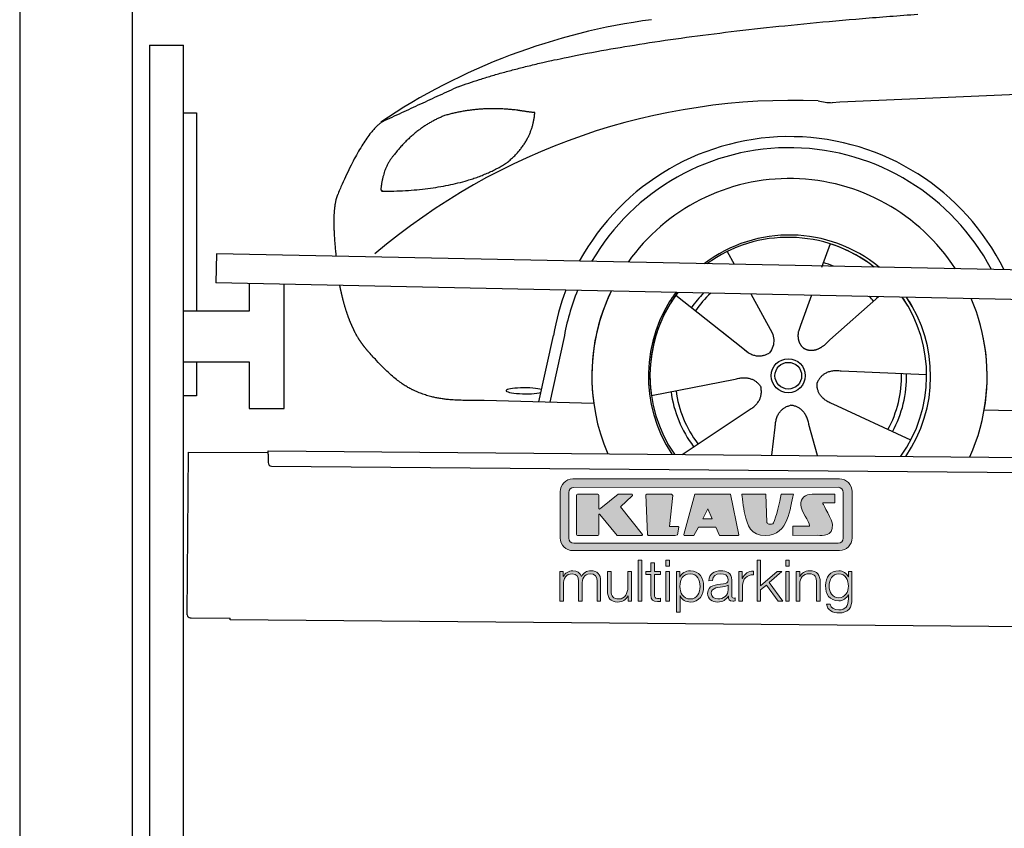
# Model space of a CAD drawing. Header units: millimetres. Extents: x -411 to 6777, y 0 to 6377.
# Tile 2 of 6: x 0 to 1744, y 3575 to 5007. Entities that reach past the tile are written whole.
import ezdxf

# ---------------------------------------------------------------- set-up
doc = ezdxf.new("R2010")
doc.units = ezdxf.units.MM
for name, color, linetype, lineweight in [('car', 10, 'Continuous', 25), ('Logo', 7, 'Continuous', 25), ('Plattform', 7, 'Continuous', 25), ('Ständer hinten', 7, 'Continuous', 25)]:
    doc.layers.add(name, color=color, linetype=linetype, lineweight=lineweight)

# ---------------------------------------------------------------- blocks, each defined once
blk = doc.blocks.new('Car')
at = {"layer": 'car'}
for p, q in [((1392.8, 4623), (1378.1, 4581.1)), ((1210.7, 4607.6), (1223.4, 4585.1)), ((1210.8, 4607.6), (1223.5, 4585.1)), ((1120.4, 4529.5), (1239.9, 4436.6)), ((1253, 4532.9), (1291.5, 4464.6)), ((1360.7, 4531.6), (1341.7, 4477.7)), ((1479.9, 4530.2), (1393.7, 4452.7)), ((1202.5, 4465.7), (1249, 4429.5)), ((1341.7, 4477.7), (1338, 4467.3)), ((879.8, 4338.2), (904.3, 4456.1)), ((922.9, 4450.8), (899.3, 4337.9)), ((1565.8, 4392.7), (1414.5, 4397.7)), ((1078.7, 4351.6), (1227.1, 4381.8)), ((976.8, 4336.5), (782.6, 4340)), ((1134.2, 4247.8), (1250.4, 4326.5)), ((1538.7, 4276.5), (1400.8, 4339.2)), ((1668.4, 4331.7), (3717.4, 4297)), ((1292.9, 4247.8), (1298.5, 4297.4)), ((1374.1, 4247.9), (1358.3, 4302.5))]:
    blk.add_line(p, q, dxfattribs=at)
for radius in [30.1, 23.6]:
    blk.add_circle((1320.9, 4388.8), radius, dxfattribs=at)
for centre, radius, start, end in [((1229.9, 3905.6), 1122.3, 98.0395, 124.4377), ((1334.5, 3735.2), 1141.2, 88.2487, 130.916), ((1395.8, 4990.3), 117.4, 256.9855, 269.1884), ((1323, 4387.9), 424.2, 26.9197, 151.8432), ((1322.7, 4387.7), 404.8, 28.396, 150.3669), ((1323, 4387.9), 350, 33.4585, 145.3045), ((1323, 4387.9), 250, 51.0494, 127.7135), ((1320.9, 4388.8), 245, 52.2371, 126.5259), ((1320.9, 4388.8), 245, 52.2371, 72.9266), ((1320.9, 4388.8), 209.6, 68.0621, 73.3995), ((1323, 4387.9), 424.2, 159.4632, 170.7471), ((1323, 4387.9), 424.2, 159.4632, 170.7471), ((1322.7, 4387.7), 404.8, 158.434, 171.0238), ((1323, 4387.9), 350, 155.0104, 203.6179), ((1323, 4387.9), 350, 155.0104, 188.4487), ((1323, 4387.9), 350, 155.0104, 157.8717), ((1323, 4387.9), 250, 144.1237, 214.1037), ((1320.9, 4388.8), 245, 143.5289, 188.7348), ((1323, 4387.9), 250, 144.1237, 148.496), ((1320.9, 4388.8), 245, 143.5289, 148.0172), ((1320.9, 4388.8), 209.6, 136.2024, 145.3995), ((1320.9, 4388.8), 200.6, 133.7482, 145.5463), ((1320.9, 4388.8), 245, 144.9266, 215.1376), ((1320.9, 4388.8), 200.6, 41.6402, 44.9032), ((1320.9, 4388.8), 200.6, 41.6402, 44.9032), ((1320.9, 4388.8), 209.6, 41.655, 42.449), ((1320.9, 4388.8), 245, 30.7457, 35.1225), ((1320.9, 4388.8), 245, 324.9119, 35.1225), ((1323, 4387.9), 250, 30.267, 34.5277), ((1323, 4387.9), 250, 325.9458, 34.5277), ((1323, 4387.9), 350, 350.7505, 23.641), ((1323, 4387.9), 350, 350.7505, 23.641), ((1323, 4387.9), 350, 336.4317, 11.924), ((1320.9, 4388.8), 200.6, 332.1152, 1.5463), ((1320.9, 4388.8), 209.6, 332.262, 1.3995), ((1320.9, 4388.8), 200.6, 188.1152, 217.5463), ((1320.9, 4388.8), 209.6, 188.262, 217.3995)]:
    blk.add_arc(centre, radius, start, end, dxfattribs=at)
blk.add_ellipse((855.1, 4357.7), major_axis=(33.6, 0), ratio=0.157274, start_param=0.513473, end_param=5.704241, dxfattribs=at)
for points, degree in [([(731.8, 4895.1), (967.6, 4983.8), (1544.2, 5031)], 2), ([(4702.9, 4987), (3826.2, 5007.4), (1394.2, 4872.9)], 2), ([(731.8, 4895.1), (598.1, 4831.9)], 1), ([(835.1, 4854.7), (767.5, 4861.8), (708.2, 4843.8)], 2), ([(818.8, 4761.1), (864.5, 4798.5), (867.7, 4850.4)], 2), ([(867.7, 4850.4), (850, 4852.3), (835.1, 4854.7)], 2), ([(598.1, 4831.9), (563.7, 4808.8), (519.6, 4701.3)], 2), ([(708.2, 4843.8), (656.1, 4822.6), (618.5, 4772.3)], 2), ([(618.5, 4772.3), (600.4, 4752.3), (596.1, 4711)], 2), ([(597.4, 4708.7), (742.1, 4710.6), (818.8, 4761.1)], 2), ([(596.1, 4711), (599.5, 4710.9), (597.4, 4708.7)], 2), ([(519.6, 4701.3), (514.5, 4688.3), (512.3, 4666.8), (512.5, 4641.7), (518.1, 4592.7)], 4), ([(1239.9, 4436.6), (1263.4, 4414.9), (1286.6, 4428.5)], 2), ([(1414.5, 4397.7), (1382.8, 4401.4), (1372, 4376.8)], 2), ([(1227.1, 4381.8), (1257.8, 4390.8), (1272.5, 4368.4)], 2), ([(1400.8, 4339.2), (1370.7, 4350), (1372, 4376.8)], 2), ([(1250.4, 4326.5), (1278.2, 4342.2), (1272.5, 4368.4)], 2), ([(1298.5, 4297.4), (1299.4, 4329.4), (1325.3, 4336.5)], 2), ([(1358.3, 4302.5), (1352, 4333.8), (1325.3, 4336.5)], 2)]:
    blk.add_open_spline(points, degree=degree, dxfattribs=at)
for points, degree, knots in [([(524.8, 4541.4), (525.7, 4537.2), (526.6, 4533), (527.6, 4528.9), (528.6, 4524.8), (532.2, 4510), (536.3, 4496.4), (540.9, 4484), (545.8, 4472.7)], 4, [0.4914944, 0.4914944, 0.4914944, 0.4914944, 0.4914944, 0.5422469, 0.5422469, 0.5422469, 0.5422469, 0.728655, 0.728655, 0.728655, 0.728655, 0.728655]), ([(545.5, 4473.4), (546.9, 4470.2), (548.3, 4467.1), (549.8, 4464.2), (551.2, 4461.3), (557, 4450.2), (563, 4440.9), (569.3, 4433), (575.9, 4425.6)], 4, [0.7288005, 0.7288005, 0.7288005, 0.7288005, 0.7288005, 0.7843928, 0.7843928, 0.7843928, 0.7843928, 1, 1, 1, 1, 1]), ([(1291.5, 4464.6), (1293.2, 4460.6), (1294.2, 4456.6), (1294.5, 4452.7), (1295.3, 4444.1), (1292.6, 4436), (1286.6, 4428.5)], 3, [0.2167758, 0.2167758, 0.2167758, 0.2167758, 0.4600873, 0.4600873, 0.4600873, 1, 1, 1, 1]), ([(1338, 4467.3), (1337.5, 4464.2), (1337.2, 4461.2), (1337.3, 4458.2), (1337.7, 4455.4), (1338.5, 4449.7), (1340.6, 4444.3), (1344.2, 4439.8), (1349.1, 4436.9)], 4, [0.3191838, 0.3191838, 0.3191838, 0.3191838, 0.3191838, 0.5438253, 0.5438253, 0.5438253, 0.5438253, 1, 1, 1, 1, 1]), ([(1393.7, 4452.7), (1393.7, 4452.7), (1393.7, 4452.7), (1393.7, 4452.7), (1393.7, 4452.7), (1384.7, 4442.9), (1374.1, 4432.9), (1359.9, 4430.3), (1349.1, 4436.9)], 4, [-0.000003, -0.000003, -0.000003, -0.000003, -0.000003, 0, 0, 0, 0, 1, 1, 1, 1, 1]), ([(782.6, 4340), (757.9, 4340.4), (702.3, 4336.3), (666.1, 4349.9), (622.2, 4374.6), (575.9, 4425.6)], 4, [0, 0, 0, 0, 0, 0.597866, 1, 1, 1, 1, 1])]:
    blk.add_open_spline(points, degree=degree, knots=knots, dxfattribs=at)
blk = doc.blocks.new('KLAUS')
at = {"layer": 'Logo'}
h = blk.add_hatch(color=8, dxfattribs=at)
h.dxf.hatch_style = 2
edge = h.paths.add_edge_path()
edge.add_spline(control_points=[(3.6, 29.09), (2.88, 29.09), (2.3, 28.51), (2.3, 27.8), (2.3, 27.8), (2.3, 16.11), (2.3, 16.11), (2.3, 15.39), (2.88, 14.81), (3.6, 14.81), (3.6, 14.81), (71.16, 14.81), (71.16, 14.81), (71.88, 14.81), (72.46, 15.39), (72.46, 16.11), (72.46, 16.11), (72.46, 27.8), (72.46, 27.8), (72.46, 28.51), (71.88, 29.09), (71.16, 29.09), (71.16, 29.09), (3.6, 29.09), (3.6, 29.09), (3.6, 29.09), (3.6, 29.09), (3.6, 29.09)], knot_values=[0, 0, 0, 0, 1, 1, 1, 2, 2, 2, 3, 3, 3, 4, 4, 4, 5, 5, 5, 6, 6, 6, 7, 7, 7, 8, 8, 8, 9, 9, 9, 9], degree=3, periodic=0)
edge = h.paths.add_edge_path()
edge.add_spline(control_points=[(3.35, 31.23), (3.35, 31.23), (71.47, 31.23), (71.47, 31.23), (73.26, 31.23), (74.71, 29.77), (74.71, 27.99), (74.71, 27.99), (74.71, 16.17), (74.71, 16.17), (74.71, 14.38), (73.26, 12.93), (71.47, 12.93), (71.47, 12.93), (3.35, 12.93), (3.35, 12.93), (1.56, 12.93), (0.11, 14.38), (0.11, 16.17), (0.11, 16.17), (0.11, 27.99), (0.11, 27.99), (0.11, 29.77), (1.56, 31.23), (3.35, 31.23), (3.35, 31.23), (3.35, 31.23), (3.35, 31.23)], knot_values=[0, 0, 0, 0, 1, 1, 1, 2, 2, 2, 3, 3, 3, 4, 4, 4, 5, 5, 5, 6, 6, 6, 7, 7, 7, 8, 8, 8, 9, 9, 9, 9], degree=3, periodic=0)
h = blk.add_hatch(color=8, dxfattribs=at)
h.dxf.hatch_style = 2
edge = h.paths.add_edge_path()
edge.add_spline(control_points=[(4.5, 27.33), (4.5, 27.33), (9.7, 27.33), (9.7, 27.33), (9.84, 27.33), (9.96, 27.22), (9.96, 27.08), (9.96, 27.08), (9.96, 23.69), (9.96, 23.69), (9.96, 23.69), (9.94, 23.64), (10.04, 23.59), (10.14, 23.53), (10.2, 23.57), (10.2, 23.57), (10.2, 23.57), (10.51, 23.75), (10.51, 23.75), (10.51, 23.75), (14.94, 27.33), (14.94, 27.33), (14.94, 27.33), (18.41, 27.33), (18.41, 27.33), (18.41, 27.33), (18.49, 27.33), (18.56, 27.2), (18.65, 27.04), (18.53, 26.91), (18.53, 26.91), (18.53, 26.91), (15.49, 24.11), (15.49, 24.11), (15.49, 24.11), (21.14, 17.06), (21.14, 17.06), (21.14, 17.06), (21.13, 16.91), (21.13, 16.91), (21.08, 16.84), (20.99, 16.82), (20.99, 16.82), (20.99, 16.82), (14.7, 16.82), (14.7, 16.82), (14.7, 16.82), (10.26, 22.17), (10.26, 22.17), (10.26, 22.17), (10.19, 22.24), (10.08, 22.21), (9.97, 22.18), (9.96, 22.11), (9.96, 22.11), (9.96, 22.11), (9.96, 17.08), (9.96, 17.08), (9.96, 16.94), (9.84, 16.82), (9.7, 16.82), (9.7, 16.82), (4.5, 16.82), (4.5, 16.82), (4.36, 16.82), (4.25, 16.94), (4.25, 17.08), (4.25, 17.08), (4.25, 27.08), (4.25, 27.08), (4.25, 27.22), (4.36, 27.33), (4.5, 27.33), (4.5, 27.33), (4.5, 27.33), (4.5, 27.33)], knot_values=[0, 0, 0, 0, 1, 1, 1, 2, 2, 2, 3, 3, 3, 4, 4, 4, 5, 5, 5, 6, 6, 6, 7, 7, 7, 8, 8, 8, 9, 9, 9, 10, 10, 10, 11, 11, 11, 12, 12, 12, 13, 13, 13, 14, 14, 14, 15, 15, 15, 16, 16, 16, 17, 17, 17, 18, 18, 18, 19, 19, 19, 20, 20, 20, 21, 21, 21, 22, 22, 22, 23, 23, 23, 24, 24, 24, 25, 25, 25, 25], degree=3, periodic=0)
h = blk.add_hatch(color=8, dxfattribs=at)
h.dxf.hatch_style = 2
h.paths.add_polyline_path([(22.42, 17.06), (21.97, 27.15), (22.24, 27.33), (28.55, 27.33), (28.86, 26.97), (28.01, 19.08), (30.26, 19.07), (30.44, 18.95), (30.08, 16.95), (29.49, 16.82), (22.6, 16.82)])
h = blk.add_hatch(color=8, dxfattribs=at)
h.paths.add_polyline_path([(36.52, 21.01), (38.93, 21.01), (37.87, 23.57)])
h.paths.add_polyline_path([(34.52, 27.33), (43.65, 27.33), (45.76, 16.94), (45.57, 16.82), (40.83, 16.82), (39.89, 18.95), (35.42, 18.95), (34.27, 16.82), (31.78, 16.82), (31.66, 17)])
h = blk.add_hatch(color=8, dxfattribs=at)
h.dxf.hatch_style = 2
edge = h.paths.add_edge_path()
edge.add_spline(control_points=[(52.69, 27.32), (52.69, 27.32), (52.88, 20.14), (52.88, 20.14), (53.01, 19.89), (53.2, 19.77), (53.43, 19.71), (53.91, 19.59), (54.43, 19.57), (54.64, 20.03), (55.23, 21.34), (56.27, 25.45), (56.6, 27.33), (56.6, 27.33), (59.77, 27.33), (59.77, 27.33), (58.77, 23.9), (58.56, 16.82), (52.63, 16.76), (48.72, 16.72), (48.01, 19.35), (47.27, 22.24), (46.89, 23.68), (46.54, 27.33), (46.54, 27.33), (46.54, 27.33), (52.69, 27.32), (52.69, 27.32), (52.69, 27.32), (52.69, 27.32), (52.69, 27.32)], knot_values=[0, 0, 0, 0, 1, 1, 1, 2, 2, 2, 3, 3, 3, 4, 4, 4, 5, 5, 5, 6, 6, 6, 7, 7, 7, 8, 8, 8, 9, 9, 9, 10, 10, 10, 10], degree=3, periodic=0)
h = blk.add_hatch(color=8, dxfattribs=at)
h.dxf.hatch_style = 2
edge = h.paths.add_edge_path()
edge.add_spline(control_points=[(64.46, 27.33), (64.46, 27.33), (70.31, 27.33), (70.31, 27.33), (70.31, 26.52), (70.31, 26.02), (70.31, 25.12), (70.31, 25.12), (67.3, 25.12), (67.3, 25.12), (67.24, 25.04), (67.25, 25.11), (67.25, 24.91), (67.25, 24.88), (69.73, 20.38), (69.73, 19.57), (69.73, 16.4), (67.22, 16.81), (65.9, 16.82), (65.9, 16.82), (59.59, 16.82), (59.59, 16.82), (59.59, 17.76), (59.59, 18.23), (59.59, 19.14), (59.59, 19.14), (63.75, 19.14), (63.75, 19.14), (63.82, 19.22), (63.81, 19.11), (63.81, 19.31), (63.81, 20.32), (61.58, 23.06), (61.58, 24.63), (61.58, 26.33), (62.83, 27.34), (64.46, 27.33), (64.46, 27.33), (64.46, 27.33), (64.46, 27.33)], knot_values=[0, 0, 0, 0, 1, 1, 1, 2, 2, 2, 3, 3, 3, 4, 4, 4, 5, 5, 5, 6, 6, 6, 7, 7, 7, 8, 8, 8, 9, 9, 9, 10, 10, 10, 11, 11, 11, 12, 12, 12, 13, 13, 13, 13], degree=3, periodic=0)
h = blk.add_hatch(color=30, dxfattribs=at)
h.dxf.hatch_style = 2
h.paths.add_polyline_path([(20.07, 0), (20.99, 0), (20.99, 10.45), (20.07, 10.45)])
h = blk.add_hatch(color=30, dxfattribs=at)
h.paths.add_polyline_path([(27.1, 0), (28.03, 0), (28.03, 7.55), (27.1, 7.55)])
h.paths.add_polyline_path([(27.1, 8.98), (28.03, 8.98), (28.03, 10.45), (27.1, 10.45)])
h = blk.add_hatch(color=30, dxfattribs=at)
h.dxf.hatch_style = 2
h.paths.add_polyline_path([(50.4, 0), (51.32, 0), (51.32, 2.87), (52.82, 4.11), (55.8, 0), (56.96, 0), (53.52, 4.76), (56.74, 7.55), (55.51, 7.55), (51.32, 3.89), (51.32, 10.45), (50.4, 10.45)])
h = blk.add_hatch(color=30, dxfattribs=at)
h.paths.add_polyline_path([(57.74, 0), (58.66, 0), (58.66, 7.55), (57.74, 7.55)])
h.paths.add_polyline_path([(57.74, 8.98), (58.66, 8.98), (58.66, 10.45), (57.74, 10.45)])
h = blk.add_hatch(color=30, dxfattribs=at)
h.dxf.hatch_style = 2
edge = h.paths.add_edge_path()
edge.add_spline(control_points=[(0, 0), (0, 0), (0.92, 0), (0.92, 0), (0.92, 0), (0.92, 4.22), (0.92, 4.22), (0.94, 5.8), (1.58, 7), (3.18, 7), (4.35, 7), (4.77, 6.15), (4.76, 5.12), (4.76, 5.12), (4.76, 0), (4.76, 0), (4.76, 0), (5.68, 0), (5.68, 0), (5.68, 0), (5.68, 4.27), (5.68, 4.27), (5.68, 5.68), (6.14, 7), (7.73, 7), (9.05, 7), (9.52, 6.32), (9.52, 5.08), (9.52, 5.08), (9.52, 0), (9.52, 0), (9.52, 0), (10.44, 0), (10.44, 0), (10.44, 0), (10.44, 5.12), (10.44, 5.12), (10.44, 6.91), (9.59, 7.77), (7.94, 7.77), (6.94, 7.77), (5.99, 7.29), (5.54, 6.3), (5.26, 7.29), (4.36, 7.77), (3.37, 7.77), (2.17, 7.77), (1.38, 7.19), (0.89, 6.28), (0.89, 6.28), (0.85, 6.28), (0.85, 6.28), (0.85, 6.28), (0.85, 7.55), (0.85, 7.55), (0.85, 7.55), (0, 7.55), (0, 7.55), (0, 7.55), (0, 0), (0, 0), (0, 0), (0, 0), (0, 0)], knot_values=[0, 0, 0, 0, 1, 1, 1, 2, 2, 2, 3, 3, 3, 4, 4, 4, 5, 5, 5, 6, 6, 6, 7, 7, 7, 8, 8, 8, 9, 9, 9, 10, 10, 10, 11, 11, 11, 12, 12, 12, 13, 13, 13, 14, 14, 14, 15, 15, 15, 16, 16, 16, 17, 17, 17, 18, 18, 18, 19, 19, 19, 20, 20, 20, 21, 21, 21, 21], degree=3, periodic=0)
h = blk.add_hatch(color=30, dxfattribs=at)
h.dxf.hatch_style = 2
edge = h.paths.add_edge_path()
edge.add_spline(control_points=[(18.31, 7.55), (18.31, 7.55), (17.39, 7.55), (17.39, 7.55), (17.39, 7.55), (17.39, 3.59), (17.39, 3.59), (17.39, 2.05), (16.7, 0.56), (15.12, 0.56), (13.66, 0.56), (13.15, 1.27), (13.1, 2.64), (13.1, 2.64), (13.1, 7.55), (13.1, 7.55), (13.1, 7.55), (12.18, 7.55), (12.18, 7.55), (12.18, 7.55), (12.18, 2.65), (12.18, 2.65), (12.18, 0.89), (12.93, -0.22), (14.83, -0.22), (15.96, -0.22), (16.95, 0.35), (17.44, 1.36), (17.44, 1.36), (17.47, 1.36), (17.47, 1.36), (17.47, 1.36), (17.47, 0), (17.47, 0), (17.47, 0), (18.31, 0), (18.31, 0), (18.31, 0), (18.31, 7.55), (18.31, 7.55), (18.31, 7.55), (18.31, 7.55), (18.31, 7.55)], knot_values=[0, 0, 0, 0, 1, 1, 1, 2, 2, 2, 3, 3, 3, 4, 4, 4, 5, 5, 5, 6, 6, 6, 7, 7, 7, 8, 8, 8, 9, 9, 9, 10, 10, 10, 11, 11, 11, 12, 12, 12, 13, 13, 13, 14, 14, 14, 14], degree=3, periodic=0)
h = blk.add_hatch(color=30, dxfattribs=at)
h.dxf.hatch_style = 2
edge = h.paths.add_edge_path()
edge.add_spline(control_points=[(24.22, 9.82), (24.22, 9.82), (23.3, 9.82), (23.3, 9.82), (23.3, 9.82), (23.3, 7.55), (23.3, 7.55), (23.3, 7.55), (21.98, 7.55), (21.98, 7.55), (21.98, 7.55), (21.98, 6.78), (21.98, 6.78), (21.98, 6.78), (23.3, 6.78), (23.3, 6.78), (23.3, 6.78), (23.3, 1.61), (23.3, 1.61), (23.28, 0.32), (23.71, -0.09), (24.94, -0.09), (25.22, -0.09), (25.48, -0.06), (25.76, -0.06), (25.76, -0.06), (25.76, 0.73), (25.76, 0.73), (25.5, 0.7), (25.23, 0.69), (24.97, 0.69), (24.31, 0.73), (24.22, 1.08), (24.22, 1.68), (24.22, 1.68), (24.22, 6.78), (24.22, 6.78), (24.22, 6.78), (25.76, 6.78), (25.76, 6.78), (25.76, 6.78), (25.76, 7.55), (25.76, 7.55), (25.76, 7.55), (24.22, 7.55), (24.22, 7.55), (24.22, 7.55), (24.22, 9.82), (24.22, 9.82), (24.22, 9.82), (24.22, 9.82), (24.22, 9.82)], knot_values=[0, 0, 0, 0, 1, 1, 1, 2, 2, 2, 3, 3, 3, 4, 4, 4, 5, 5, 5, 6, 6, 6, 7, 7, 7, 8, 8, 8, 9, 9, 9, 10, 10, 10, 11, 11, 11, 12, 12, 12, 13, 13, 13, 14, 14, 14, 15, 15, 15, 16, 16, 16, 17, 17, 17, 17], degree=3, periodic=0)
h = blk.add_hatch(color=30, dxfattribs=at)
edge = h.paths.add_edge_path()
edge.add_spline(control_points=[(35.84, 3.78), (35.84, 2.21), (35.12, 0.56), (33.37, 0.56), (31.4, 0.56), (30.72, 2.21), (30.72, 3.78), (30.72, 5.49), (31.33, 7), (33.37, 7), (35.12, 7), (35.84, 5.34), (35.84, 3.78), (35.84, 3.78), (35.84, 3.78), (35.84, 3.78)], knot_values=[0, 0, 0, 0, 1, 1, 1, 2, 2, 2, 3, 3, 3, 4, 4, 4, 5, 5, 5, 5], degree=3, periodic=0)
edge = h.paths.add_edge_path()
edge.add_spline(control_points=[(29.79, -2.8), (29.79, -2.8), (30.72, -2.8), (30.72, -2.8), (30.72, -2.8), (30.72, 1.43), (30.72, 1.43), (30.72, 1.43), (30.74, 1.43), (30.74, 1.43), (31.14, 0.35), (32.24, -0.22), (33.37, -0.22), (35.66, -0.22), (36.76, 1.64), (36.76, 3.78), (36.76, 5.91), (35.66, 7.77), (33.37, 7.77), (32.15, 7.77), (31.1, 7.14), (30.67, 6.12), (30.67, 6.12), (30.64, 6.12), (30.64, 6.12), (30.64, 6.12), (30.64, 7.55), (30.64, 7.55), (30.64, 7.55), (29.79, 7.55), (29.79, 7.55), (29.79, 7.55), (29.79, -2.8), (29.79, -2.8), (29.79, -2.8), (29.79, -2.8), (29.79, -2.8)], knot_values=[0, 0, 0, 0, 1, 1, 1, 2, 2, 2, 3, 3, 3, 4, 4, 4, 5, 5, 5, 6, 6, 6, 7, 7, 7, 8, 8, 8, 9, 9, 9, 10, 10, 10, 11, 11, 11, 12, 12, 12, 12], degree=3, periodic=0)
h = blk.add_hatch(color=30, dxfattribs=at)
edge = h.paths.add_edge_path()
edge.add_spline(control_points=[(43.03, 2.93), (43.04, 1.45), (41.8, 0.56), (40.39, 0.56), (39.53, 0.56), (38.71, 1.13), (38.71, 2.05), (38.71, 3.53), (40.66, 3.51), (42.22, 3.79), (42.47, 3.84), (42.88, 3.91), (43, 4.13), (43, 4.13), (43.03, 4.13), (43.03, 4.13), (43.03, 4.13), (43.03, 2.93), (43.03, 2.93), (43.03, 2.93), (43.03, 2.93), (43.03, 2.93)], knot_values=[0, 0, 0, 0, 1, 1, 1, 2, 2, 2, 3, 3, 3, 4, 4, 4, 5, 5, 5, 6, 6, 6, 7, 7, 7, 7], degree=3, periodic=0)
edge = h.paths.add_edge_path()
edge.add_spline(control_points=[(39.03, 5.24), (39.06, 6.47), (39.91, 7), (41.05, 7), (42.14, 7), (43.03, 6.69), (43.03, 5.45), (43.03, 4.61), (42.6, 4.51), (41.84, 4.42), (39.85, 4.19), (37.79, 4.11), (37.79, 1.99), (37.79, 0.47), (38.93, -0.22), (40.32, -0.22), (41.77, -0.22), (42.43, 0.34), (43.07, 1.32), (43.07, 1.32), (43.1, 1.32), (43.1, 1.32), (43.1, 0.53), (43.25, 0), (44.19, 0), (44.43, 0), (44.58, 0.01), (44.79, 0.06), (44.79, 0.06), (44.79, 0.83), (44.79, 0.83), (44.71, 0.81), (44.6, 0.78), (44.49, 0.78), (44.13, 0.78), (43.95, 0.98), (43.95, 1.33), (43.95, 1.33), (43.95, 5.34), (43.95, 5.34), (43.95, 7.36), (42.5, 7.77), (41.17, 7.77), (39.44, 7.77), (38.2, 7.01), (38.11, 5.24), (38.11, 5.24), (39.03, 5.24), (39.03, 5.24), (39.03, 5.24), (39.03, 5.24), (39.03, 5.24)], knot_values=[0, 0, 0, 0, 1, 1, 1, 2, 2, 2, 3, 3, 3, 4, 4, 4, 5, 5, 5, 6, 6, 6, 7, 7, 7, 8, 8, 8, 9, 9, 9, 10, 10, 10, 11, 11, 11, 12, 12, 12, 13, 13, 13, 14, 14, 14, 15, 15, 15, 16, 16, 16, 17, 17, 17, 17], degree=3, periodic=0)
h = blk.add_hatch(color=30, dxfattribs=at)
h.dxf.hatch_style = 2
edge = h.paths.add_edge_path()
edge.add_spline(control_points=[(45.79, 0), (45.79, 0), (46.71, 0), (46.71, 0), (46.71, 0), (46.71, 4.03), (46.71, 4.03), (46.71, 5.59), (47.85, 6.82), (49.52, 6.73), (49.52, 6.73), (49.52, 7.66), (49.52, 7.66), (48.16, 7.72), (47.14, 7), (46.67, 5.78), (46.67, 5.78), (46.64, 5.78), (46.64, 5.78), (46.64, 5.78), (46.64, 7.55), (46.64, 7.55), (46.64, 7.55), (45.79, 7.55), (45.79, 7.55), (45.79, 7.55), (45.79, 0), (45.79, 0), (45.79, 0), (45.79, 0), (45.79, 0)], knot_values=[0, 0, 0, 0, 1, 1, 1, 2, 2, 2, 3, 3, 3, 4, 4, 4, 5, 5, 5, 6, 6, 6, 7, 7, 7, 8, 8, 8, 9, 9, 9, 10, 10, 10, 10], degree=3, periodic=0)
h = blk.add_hatch(color=30, dxfattribs=at)
h.dxf.hatch_style = 2
edge = h.paths.add_edge_path()
edge.add_spline(control_points=[(60.41, 0), (60.41, 0), (61.33, 0), (61.33, 0), (61.33, 0), (61.33, 4.41), (61.33, 4.41), (61.36, 5.89), (62.24, 7), (63.7, 7), (65.2, 7), (65.62, 6.02), (65.62, 4.71), (65.62, 4.71), (65.62, 0), (65.62, 0), (65.62, 0), (66.54, 0), (66.54, 0), (66.54, 0), (66.54, 4.86), (66.54, 4.86), (66.54, 6.66), (65.9, 7.77), (63.78, 7.77), (62.71, 7.77), (61.7, 7.16), (61.36, 6.25), (61.36, 6.25), (61.33, 6.25), (61.33, 6.25), (61.33, 6.25), (61.33, 7.55), (61.33, 7.55), (61.33, 7.55), (60.41, 7.55), (60.41, 7.55), (60.41, 7.55), (60.41, 0), (60.41, 0), (60.41, 0), (60.41, 0), (60.41, 0)], knot_values=[0, 0, 0, 0, 1, 1, 1, 2, 2, 2, 3, 3, 3, 4, 4, 4, 5, 5, 5, 6, 6, 6, 7, 7, 7, 8, 8, 8, 9, 9, 9, 10, 10, 10, 11, 11, 11, 12, 12, 12, 13, 13, 13, 14, 14, 14, 14], degree=3, periodic=0)
h = blk.add_hatch(color=30, dxfattribs=at)
edge = h.paths.add_edge_path()
edge.add_spline(control_points=[(71.32, 0.86), (69.62, 0.86), (68.83, 2.34), (68.83, 3.86), (68.83, 5.43), (69.56, 7), (71.32, 7), (73.06, 7), (73.75, 5.34), (73.75, 3.86), (73.75, 2.33), (72.91, 0.86), (71.32, 0.86), (71.32, 0.86), (71.32, 0.86), (71.32, 0.86)], knot_values=[0, 0, 0, 0, 1, 1, 1, 2, 2, 2, 3, 3, 3, 4, 4, 4, 5, 5, 5, 5], degree=3, periodic=0)
edge = h.paths.add_edge_path()
edge.add_spline(control_points=[(74.67, 7.55), (74.67, 7.55), (73.75, 7.55), (73.75, 7.55), (73.75, 7.55), (73.75, 6.25), (73.75, 6.25), (73.75, 6.25), (73.72, 6.25), (73.72, 6.25), (73.35, 7.09), (72.41, 7.77), (71.32, 7.77), (69.13, 7.77), (67.9, 6.05), (67.9, 3.97), (67.9, 1.82), (68.9, 0.09), (71.32, 0.09), (72.4, 0.09), (73.29, 0.72), (73.72, 1.64), (73.72, 1.64), (73.75, 1.64), (73.75, 1.64), (73.75, 1.64), (73.75, 0.61), (73.75, 0.61), (73.75, -1.23), (73.01, -2.24), (71.32, -2.24), (70.29, -2.24), (69.31, -1.85), (69.1, -0.73), (69.1, -0.73), (68.18, -0.73), (68.18, -0.73), (68.31, -2.34), (69.81, -3.02), (71.32, -3.02), (73.79, -3.02), (74.65, -1.64), (74.67, 0.61), (74.67, 0.61), (74.67, 7.55), (74.67, 7.55), (74.67, 7.55), (74.67, 7.55), (74.67, 7.55)], knot_values=[0, 0, 0, 0, 1, 1, 1, 2, 2, 2, 3, 3, 3, 4, 4, 4, 5, 5, 5, 6, 6, 6, 7, 7, 7, 8, 8, 8, 9, 9, 9, 10, 10, 10, 11, 11, 11, 12, 12, 12, 13, 13, 13, 14, 14, 14, 15, 15, 15, 16, 16, 16, 16], degree=3, periodic=0)
at = {"layer": 'Logo', "lineweight": 0}
for points in [[(22.42, 17.06), (21.97, 27.15), (22.24, 27.33), (28.55, 27.33), (28.86, 26.97), (28.01, 19.08), (30.26, 19.07), (30.44, 18.95), (30.08, 16.95), (29.49, 16.82), (22.6, 16.82), (22.42, 17.06), (22.42, 17.06)], [(34.52, 27.33), (43.65, 27.33), (45.76, 16.94), (45.57, 16.82), (40.83, 16.82), (39.89, 18.95), (35.42, 18.95), (34.27, 16.82), (31.78, 16.82), (31.66, 17), (34.52, 27.33), (34.52, 27.33)], [(36.52, 21.01), (38.93, 21.01), (37.87, 23.57), (36.52, 21.01), (36.52, 21.01)], [(20.07, 0), (20.99, 0), (20.99, 10.45), (20.07, 10.45), (20.07, 0), (20.07, 0)], [(27.1, 8.98), (28.03, 8.98), (28.03, 10.45), (27.1, 10.45), (27.1, 8.98), (27.1, 8.98)], [(50.4, 0), (51.32, 0), (51.32, 2.87), (52.82, 4.11), (55.8, 0), (56.96, 0), (53.52, 4.76), (56.74, 7.55), (55.51, 7.55), (51.32, 3.89), (51.32, 10.45), (50.4, 10.45), (50.4, 0), (50.4, 0)], [(57.74, 8.98), (58.66, 8.98), (58.66, 10.45), (57.74, 10.45), (57.74, 8.98), (57.74, 8.98)], [(27.1, 0), (28.03, 0), (28.03, 7.55), (27.1, 7.55), (27.1, 0), (27.1, 0)], [(57.74, 0), (58.66, 0), (58.66, 7.55), (57.74, 7.55), (57.74, 0), (57.74, 0)]]:
    blk.add_lwpolyline(points, dxfattribs=at)
for points, knots in [([(3.35, 31.23), (3.35, 31.23), (71.47, 31.23), (71.47, 31.23), (73.26, 31.23), (74.71, 29.77), (74.71, 27.99), (74.71, 27.99), (74.71, 16.17), (74.71, 16.17), (74.71, 14.38), (73.26, 12.93), (71.47, 12.93), (71.47, 12.93), (3.35, 12.93), (3.35, 12.93), (1.56, 12.93), (0.11, 14.38), (0.11, 16.17), (0.11, 16.17), (0.11, 27.99), (0.11, 27.99), (0.11, 29.77), (1.56, 31.23), (3.35, 31.23), (3.35, 31.23), (3.35, 31.23), (3.35, 31.23)], [0, 0, 0, 0, 1, 1, 1, 2, 2, 2, 3, 3, 3, 4, 4, 4, 5, 5, 5, 6, 6, 6, 7, 7, 7, 8, 8, 8, 9, 9, 9, 9]), ([(3.6, 29.09), (2.88, 29.09), (2.3, 28.51), (2.3, 27.8), (2.3, 27.8), (2.3, 16.11), (2.3, 16.11), (2.3, 15.39), (2.88, 14.81), (3.6, 14.81), (3.6, 14.81), (71.16, 14.81), (71.16, 14.81), (71.88, 14.81), (72.46, 15.39), (72.46, 16.11), (72.46, 16.11), (72.46, 27.8), (72.46, 27.8), (72.46, 28.51), (71.88, 29.09), (71.16, 29.09), (71.16, 29.09), (3.6, 29.09), (3.6, 29.09), (3.6, 29.09), (3.6, 29.09), (3.6, 29.09)], [0, 0, 0, 0, 1, 1, 1, 2, 2, 2, 3, 3, 3, 4, 4, 4, 5, 5, 5, 6, 6, 6, 7, 7, 7, 8, 8, 8, 9, 9, 9, 9]), ([(4.5, 27.33), (4.5, 27.33), (9.7, 27.33), (9.7, 27.33), (9.84, 27.33), (9.96, 27.22), (9.96, 27.08), (9.96, 27.08), (9.96, 23.69), (9.96, 23.69), (9.96, 23.69), (9.94, 23.64), (10.04, 23.59), (10.14, 23.53), (10.2, 23.57), (10.2, 23.57), (10.2, 23.57), (10.51, 23.75), (10.51, 23.75), (10.51, 23.75), (14.94, 27.33), (14.94, 27.33), (14.94, 27.33), (18.41, 27.33), (18.41, 27.33), (18.41, 27.33), (18.49, 27.33), (18.56, 27.2), (18.65, 27.04), (18.53, 26.91), (18.53, 26.91), (18.53, 26.91), (15.49, 24.11), (15.49, 24.11), (15.49, 24.11), (21.14, 17.06), (21.14, 17.06), (21.14, 17.06), (21.13, 16.91), (21.13, 16.91), (21.08, 16.84), (20.99, 16.82), (20.99, 16.82), (20.99, 16.82), (14.7, 16.82), (14.7, 16.82), (14.7, 16.82), (10.26, 22.17), (10.26, 22.17), (10.26, 22.17), (10.19, 22.24), (10.08, 22.21), (9.97, 22.18), (9.96, 22.11), (9.96, 22.11), (9.96, 22.11), (9.96, 17.08), (9.96, 17.08), (9.96, 16.94), (9.84, 16.82), (9.7, 16.82), (9.7, 16.82), (4.5, 16.82), (4.5, 16.82), (4.36, 16.82), (4.25, 16.94), (4.25, 17.08), (4.25, 17.08), (4.25, 27.08), (4.25, 27.08), (4.25, 27.22), (4.36, 27.33), (4.5, 27.33), (4.5, 27.33), (4.5, 27.33), (4.5, 27.33)], [0, 0, 0, 0, 1, 1, 1, 2, 2, 2, 3, 3, 3, 4, 4, 4, 5, 5, 5, 6, 6, 6, 7, 7, 7, 8, 8, 8, 9, 9, 9, 10, 10, 10, 11, 11, 11, 12, 12, 12, 13, 13, 13, 14, 14, 14, 15, 15, 15, 16, 16, 16, 17, 17, 17, 18, 18, 18, 19, 19, 19, 20, 20, 20, 21, 21, 21, 22, 22, 22, 23, 23, 23, 24, 24, 24, 25, 25, 25, 25]), ([(52.69, 27.32), (52.69, 27.32), (52.88, 20.14), (52.88, 20.14), (53.01, 19.89), (53.2, 19.77), (53.43, 19.71), (53.91, 19.59), (54.43, 19.57), (54.64, 20.03), (55.23, 21.34), (56.27, 25.45), (56.6, 27.33), (56.6, 27.33), (59.77, 27.33), (59.77, 27.33), (58.77, 23.9), (58.56, 16.82), (52.63, 16.76), (48.72, 16.72), (48.01, 19.35), (47.27, 22.24), (46.89, 23.68), (46.54, 27.33), (46.54, 27.33), (46.54, 27.33), (52.69, 27.32), (52.69, 27.32), (52.69, 27.32), (52.69, 27.32), (52.69, 27.32)], [0, 0, 0, 0, 1, 1, 1, 2, 2, 2, 3, 3, 3, 4, 4, 4, 5, 5, 5, 6, 6, 6, 7, 7, 7, 8, 8, 8, 9, 9, 9, 10, 10, 10, 10]), ([(64.46, 27.33), (64.46, 27.33), (70.31, 27.33), (70.31, 27.33), (70.31, 26.52), (70.31, 26.02), (70.31, 25.12), (70.31, 25.12), (67.3, 25.12), (67.3, 25.12), (67.24, 25.04), (67.25, 25.11), (67.25, 24.91), (67.25, 24.88), (69.73, 20.38), (69.73, 19.57), (69.73, 16.4), (67.22, 16.81), (65.9, 16.82), (65.9, 16.82), (59.59, 16.82), (59.59, 16.82), (59.59, 17.76), (59.59, 18.23), (59.59, 19.14), (59.59, 19.14), (63.75, 19.14), (63.75, 19.14), (63.82, 19.22), (63.81, 19.11), (63.81, 19.31), (63.81, 20.32), (61.58, 23.06), (61.58, 24.63), (61.58, 26.33), (62.83, 27.34), (64.46, 27.33), (64.46, 27.33), (64.46, 27.33), (64.46, 27.33)], [0, 0, 0, 0, 1, 1, 1, 2, 2, 2, 3, 3, 3, 4, 4, 4, 5, 5, 5, 6, 6, 6, 7, 7, 7, 8, 8, 8, 9, 9, 9, 10, 10, 10, 11, 11, 11, 12, 12, 12, 13, 13, 13, 13]), ([(0, 0), (0, 0), (0.92, 0), (0.92, 0), (0.92, 0), (0.92, 4.22), (0.92, 4.22), (0.94, 5.8), (1.58, 7), (3.18, 7), (4.35, 7), (4.77, 6.15), (4.76, 5.12), (4.76, 5.12), (4.76, 0), (4.76, 0), (4.76, 0), (5.68, 0), (5.68, 0), (5.68, 0), (5.68, 4.27), (5.68, 4.27), (5.68, 5.68), (6.14, 7), (7.73, 7), (9.05, 7), (9.52, 6.32), (9.52, 5.08), (9.52, 5.08), (9.52, 0), (9.52, 0), (9.52, 0), (10.44, 0), (10.44, 0), (10.44, 0), (10.44, 5.12), (10.44, 5.12), (10.44, 6.91), (9.59, 7.77), (7.94, 7.77), (6.94, 7.77), (5.99, 7.29), (5.54, 6.3), (5.26, 7.29), (4.36, 7.77), (3.37, 7.77), (2.17, 7.77), (1.38, 7.19), (0.89, 6.28), (0.89, 6.28), (0.85, 6.28), (0.85, 6.28), (0.85, 6.28), (0.85, 7.55), (0.85, 7.55), (0.85, 7.55), (0, 7.55), (0, 7.55), (0, 7.55), (0, 0), (0, 0), (0, 0), (0, 0), (0, 0)], [0, 0, 0, 0, 1, 1, 1, 2, 2, 2, 3, 3, 3, 4, 4, 4, 5, 5, 5, 6, 6, 6, 7, 7, 7, 8, 8, 8, 9, 9, 9, 10, 10, 10, 11, 11, 11, 12, 12, 12, 13, 13, 13, 14, 14, 14, 15, 15, 15, 16, 16, 16, 17, 17, 17, 18, 18, 18, 19, 19, 19, 20, 20, 20, 21, 21, 21, 21]), ([(18.31, 7.55), (18.31, 7.55), (17.39, 7.55), (17.39, 7.55), (17.39, 7.55), (17.39, 3.59), (17.39, 3.59), (17.39, 2.05), (16.7, 0.56), (15.12, 0.56), (13.66, 0.56), (13.15, 1.27), (13.1, 2.64), (13.1, 2.64), (13.1, 7.55), (13.1, 7.55), (13.1, 7.55), (12.18, 7.55), (12.18, 7.55), (12.18, 7.55), (12.18, 2.65), (12.18, 2.65), (12.18, 0.89), (12.93, -0.22), (14.83, -0.22), (15.96, -0.22), (16.95, 0.35), (17.44, 1.36), (17.44, 1.36), (17.47, 1.36), (17.47, 1.36), (17.47, 1.36), (17.47, 0), (17.47, 0), (17.47, 0), (18.31, 0), (18.31, 0), (18.31, 0), (18.31, 7.55), (18.31, 7.55), (18.31, 7.55), (18.31, 7.55), (18.31, 7.55)], [0, 0, 0, 0, 1, 1, 1, 2, 2, 2, 3, 3, 3, 4, 4, 4, 5, 5, 5, 6, 6, 6, 7, 7, 7, 8, 8, 8, 9, 9, 9, 10, 10, 10, 11, 11, 11, 12, 12, 12, 13, 13, 13, 14, 14, 14, 14]), ([(24.22, 9.82), (24.22, 9.82), (23.3, 9.82), (23.3, 9.82), (23.3, 9.82), (23.3, 7.55), (23.3, 7.55), (23.3, 7.55), (21.98, 7.55), (21.98, 7.55), (21.98, 7.55), (21.98, 6.78), (21.98, 6.78), (21.98, 6.78), (23.3, 6.78), (23.3, 6.78), (23.3, 6.78), (23.3, 1.61), (23.3, 1.61), (23.28, 0.32), (23.71, -0.09), (24.94, -0.09), (25.22, -0.09), (25.48, -0.06), (25.76, -0.06), (25.76, -0.06), (25.76, 0.73), (25.76, 0.73), (25.5, 0.7), (25.23, 0.69), (24.97, 0.69), (24.31, 0.73), (24.22, 1.08), (24.22, 1.68), (24.22, 1.68), (24.22, 6.78), (24.22, 6.78), (24.22, 6.78), (25.76, 6.78), (25.76, 6.78), (25.76, 6.78), (25.76, 7.55), (25.76, 7.55), (25.76, 7.55), (24.22, 7.55), (24.22, 7.55), (24.22, 7.55), (24.22, 9.82), (24.22, 9.82), (24.22, 9.82), (24.22, 9.82), (24.22, 9.82)], [0, 0, 0, 0, 1, 1, 1, 2, 2, 2, 3, 3, 3, 4, 4, 4, 5, 5, 5, 6, 6, 6, 7, 7, 7, 8, 8, 8, 9, 9, 9, 10, 10, 10, 11, 11, 11, 12, 12, 12, 13, 13, 13, 14, 14, 14, 15, 15, 15, 16, 16, 16, 17, 17, 17, 17]), ([(29.79, -2.8), (29.79, -2.8), (30.72, -2.8), (30.72, -2.8), (30.72, -2.8), (30.72, 1.43), (30.72, 1.43), (30.72, 1.43), (30.74, 1.43), (30.74, 1.43), (31.14, 0.35), (32.24, -0.22), (33.37, -0.22), (35.66, -0.22), (36.76, 1.64), (36.76, 3.78), (36.76, 5.91), (35.66, 7.77), (33.37, 7.77), (32.15, 7.77), (31.1, 7.14), (30.67, 6.12), (30.67, 6.12), (30.64, 6.12), (30.64, 6.12), (30.64, 6.12), (30.64, 7.55), (30.64, 7.55), (30.64, 7.55), (29.79, 7.55), (29.79, 7.55), (29.79, 7.55), (29.79, -2.8), (29.79, -2.8), (29.79, -2.8), (29.79, -2.8), (29.79, -2.8)], [0, 0, 0, 0, 1, 1, 1, 2, 2, 2, 3, 3, 3, 4, 4, 4, 5, 5, 5, 6, 6, 6, 7, 7, 7, 8, 8, 8, 9, 9, 9, 10, 10, 10, 11, 11, 11, 12, 12, 12, 12]), ([(39.03, 5.24), (39.06, 6.47), (39.91, 7), (41.05, 7), (42.14, 7), (43.03, 6.69), (43.03, 5.45), (43.03, 4.61), (42.6, 4.51), (41.84, 4.42), (39.85, 4.19), (37.79, 4.11), (37.79, 1.99), (37.79, 0.47), (38.93, -0.22), (40.32, -0.22), (41.77, -0.22), (42.43, 0.34), (43.07, 1.32), (43.07, 1.32), (43.1, 1.32), (43.1, 1.32), (43.1, 0.53), (43.25, 0), (44.19, 0), (44.43, 0), (44.58, 0.01), (44.79, 0.06), (44.79, 0.06), (44.79, 0.83), (44.79, 0.83), (44.71, 0.81), (44.6, 0.78), (44.49, 0.78), (44.13, 0.78), (43.95, 0.98), (43.95, 1.33), (43.95, 1.33), (43.95, 5.34), (43.95, 5.34), (43.95, 7.36), (42.5, 7.77), (41.17, 7.77), (39.44, 7.77), (38.2, 7.01), (38.11, 5.24), (38.11, 5.24), (39.03, 5.24), (39.03, 5.24), (39.03, 5.24), (39.03, 5.24), (39.03, 5.24)], [0, 0, 0, 0, 1, 1, 1, 2, 2, 2, 3, 3, 3, 4, 4, 4, 5, 5, 5, 6, 6, 6, 7, 7, 7, 8, 8, 8, 9, 9, 9, 10, 10, 10, 11, 11, 11, 12, 12, 12, 13, 13, 13, 14, 14, 14, 15, 15, 15, 16, 16, 16, 17, 17, 17, 17]), ([(45.79, 0), (45.79, 0), (46.71, 0), (46.71, 0), (46.71, 0), (46.71, 4.03), (46.71, 4.03), (46.71, 5.59), (47.85, 6.82), (49.52, 6.73), (49.52, 6.73), (49.52, 7.66), (49.52, 7.66), (48.16, 7.72), (47.14, 7), (46.67, 5.78), (46.67, 5.78), (46.64, 5.78), (46.64, 5.78), (46.64, 5.78), (46.64, 7.55), (46.64, 7.55), (46.64, 7.55), (45.79, 7.55), (45.79, 7.55), (45.79, 7.55), (45.79, 0), (45.79, 0), (45.79, 0), (45.79, 0), (45.79, 0)], [0, 0, 0, 0, 1, 1, 1, 2, 2, 2, 3, 3, 3, 4, 4, 4, 5, 5, 5, 6, 6, 6, 7, 7, 7, 8, 8, 8, 9, 9, 9, 10, 10, 10, 10]), ([(60.41, 0), (60.41, 0), (61.33, 0), (61.33, 0), (61.33, 0), (61.33, 4.41), (61.33, 4.41), (61.36, 5.89), (62.24, 7), (63.7, 7), (65.2, 7), (65.62, 6.02), (65.62, 4.71), (65.62, 4.71), (65.62, 0), (65.62, 0), (65.62, 0), (66.54, 0), (66.54, 0), (66.54, 0), (66.54, 4.86), (66.54, 4.86), (66.54, 6.66), (65.9, 7.77), (63.78, 7.77), (62.71, 7.77), (61.7, 7.16), (61.36, 6.25), (61.36, 6.25), (61.33, 6.25), (61.33, 6.25), (61.33, 6.25), (61.33, 7.55), (61.33, 7.55), (61.33, 7.55), (60.41, 7.55), (60.41, 7.55), (60.41, 7.55), (60.41, 0), (60.41, 0), (60.41, 0), (60.41, 0), (60.41, 0)], [0, 0, 0, 0, 1, 1, 1, 2, 2, 2, 3, 3, 3, 4, 4, 4, 5, 5, 5, 6, 6, 6, 7, 7, 7, 8, 8, 8, 9, 9, 9, 10, 10, 10, 11, 11, 11, 12, 12, 12, 13, 13, 13, 14, 14, 14, 14]), ([(74.67, 7.55), (74.67, 7.55), (73.75, 7.55), (73.75, 7.55), (73.75, 7.55), (73.75, 6.25), (73.75, 6.25), (73.75, 6.25), (73.72, 6.25), (73.72, 6.25), (73.35, 7.09), (72.41, 7.77), (71.32, 7.77), (69.13, 7.77), (67.9, 6.05), (67.9, 3.97), (67.9, 1.82), (68.9, 0.09), (71.32, 0.09), (72.4, 0.09), (73.29, 0.72), (73.72, 1.64), (73.72, 1.64), (73.75, 1.64), (73.75, 1.64), (73.75, 1.64), (73.75, 0.61), (73.75, 0.61), (73.75, -1.23), (73.01, -2.24), (71.32, -2.24), (70.29, -2.24), (69.31, -1.85), (69.1, -0.73), (69.1, -0.73), (68.18, -0.73), (68.18, -0.73), (68.31, -2.34), (69.81, -3.02), (71.32, -3.02), (73.79, -3.02), (74.65, -1.64), (74.67, 0.61), (74.67, 0.61), (74.67, 7.55), (74.67, 7.55), (74.67, 7.55), (74.67, 7.55), (74.67, 7.55)], [0, 0, 0, 0, 1, 1, 1, 2, 2, 2, 3, 3, 3, 4, 4, 4, 5, 5, 5, 6, 6, 6, 7, 7, 7, 8, 8, 8, 9, 9, 9, 10, 10, 10, 11, 11, 11, 12, 12, 12, 13, 13, 13, 14, 14, 14, 15, 15, 15, 16, 16, 16, 16]), ([(35.84, 3.78), (35.84, 2.21), (35.12, 0.56), (33.37, 0.56), (31.4, 0.56), (30.72, 2.21), (30.72, 3.78), (30.72, 5.49), (31.33, 7), (33.37, 7), (35.12, 7), (35.84, 5.34), (35.84, 3.78), (35.84, 3.78), (35.84, 3.78), (35.84, 3.78)], [0, 0, 0, 0, 1, 1, 1, 2, 2, 2, 3, 3, 3, 4, 4, 4, 5, 5, 5, 5]), ([(71.32, 0.86), (69.62, 0.86), (68.83, 2.34), (68.83, 3.86), (68.83, 5.43), (69.56, 7), (71.32, 7), (73.06, 7), (73.75, 5.34), (73.75, 3.86), (73.75, 2.33), (72.91, 0.86), (71.32, 0.86), (71.32, 0.86), (71.32, 0.86), (71.32, 0.86)], [0, 0, 0, 0, 1, 1, 1, 2, 2, 2, 3, 3, 3, 4, 4, 4, 5, 5, 5, 5]), ([(43.03, 2.93), (43.04, 1.45), (41.8, 0.56), (40.39, 0.56), (39.53, 0.56), (38.71, 1.13), (38.71, 2.05), (38.71, 3.53), (40.66, 3.51), (42.22, 3.79), (42.47, 3.84), (42.88, 3.91), (43, 4.13), (43, 4.13), (43.03, 4.13), (43.03, 4.13), (43.03, 4.13), (43.03, 2.93), (43.03, 2.93), (43.03, 2.93), (43.03, 2.93), (43.03, 2.93)], [0, 0, 0, 0, 1, 1, 1, 2, 2, 2, 3, 3, 3, 4, 4, 4, 5, 5, 5, 6, 6, 6, 7, 7, 7, 7])]:
    blk.add_open_spline(points, degree=3, knots=knots, dxfattribs=at)
blk = doc.blocks.new('Plattform OG 6200 550')
at = {"layer": 'Plattform'}
for p, q in [((348.5, 4592), (347.5, 4541.1)), ((5482.3, 4489.6), (348.5, 4592)), ((5481.2, 4433.6), (347.5, 4541)), ((406.3, 4539.8), (406.3, 4490.8)), ((468.3, 4318.3), (468.3, 4538.5)), ((406.3, 4490.8), (289.9, 4490.7)), ((289.9, 4400.8), (406.3, 4400.8)), ((406.3, 4400.8), (406.3, 4318.3)), ((406.3, 4318.3), (463.3, 4318.3)), ((463.3, 4318.3), (468.3, 4318.3)), ((296.3, 3952.8), (298.8, 4240.8)), ((298.8, 4240.8), (440.2, 4240.6)), ((440.2, 4237.6), (440.1, 4222.6)), ((440.2, 4237.6), (440.2, 4243.6)), ((440.2, 4243.6), (5395, 4200.4)), ((446, 4216.5), (5394.8, 4173.4)), ((302.2, 3947.8), (303.5, 3947.8)), ((302.2, 3947.8), (372.7, 3947.2)), ((372.6, 3944.2), (372.7, 3947.2)), ((5437.5, 3900), (372.6, 3944.2))]:
    blk.add_line(p, q, dxfattribs=at)
for centre, start in [((446.1, 4222.5), 179.5), ((302.2, 3953.8), 189.0941)]:
    blk.add_arc(centre, 6, start, 269.5, dxfattribs=at)
at = {"layer": 'Plattform', "xscale": 6.929133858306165, "yscale": 6.929133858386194, "zscale": 6.929133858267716, "rotation": 0.011070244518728}
blk.add_blockref('KLAUS', (956.4, 3977.2), dxfattribs=at)
blk = doc.blocks.new('Ständer hinten')
at = {"layer": 'Ständer hinten'}
for p, q in [((229.9, 4962), (229.9, 1948.6)), ((229.9, 4962), (289.9, 4962)), ((289.9, 1950), (289.9, 4962)), ((289.9, 4842), (312.9, 4842)), ((312.9, 4842), (312.9, 4490.7)), ((312.9, 4400.8), (312.9, 4340.7)), ((312.9, 4340.7), (289.9, 4341))]:
    blk.add_line(p, q, dxfattribs=at)
blk = doc.blocks.new('Gebäude_365_GT175')
for p, q in [((0, 5800), (0, 0)), ((200, 200), (200, 5600))]:
    blk.add_line(p, q)

msp = doc.modelspace()

# ---------------------------------------------------------------- block references
msp.add_blockref('Gebäude_365_GT175', (0, 0))
at = {"layer": 'car', "rotation": 359.4752422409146}
msp.add_blockref('Car', (0, 0), dxfattribs=at)
at = {"layer": 'Plattform'}
msp.add_blockref('Plattform OG 6200 550', (0, 0), dxfattribs=at)
at = {"layer": 'Ständer hinten'}
msp.add_blockref('Ständer hinten', (0, 0), dxfattribs=at)

doc.saveas('drawing.dxf')
